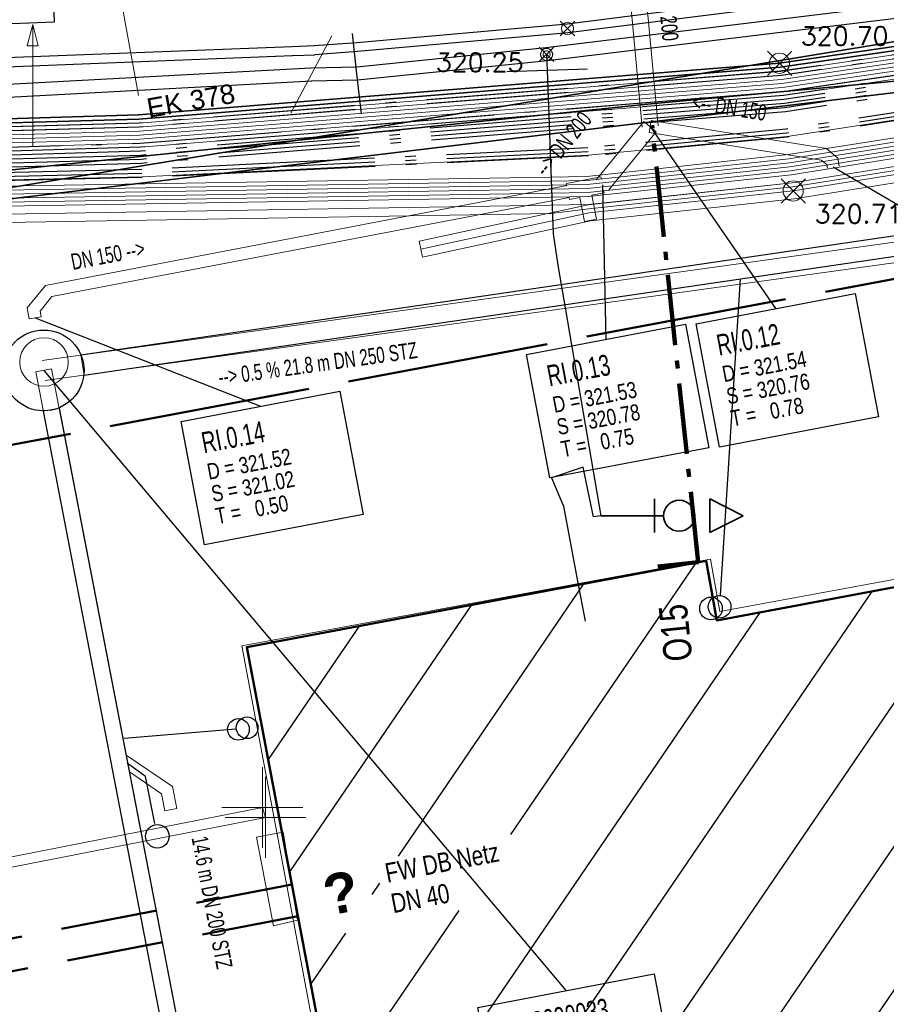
# Model space of a CAD drawing. Extents: x 3503752 to 3504470, y 5375172 to 5375556.
# Tile 18 of 77: x 3504243 to 3504254, y 5375381 to 5375393. Entities that reach past the tile are written whole.
import ezdxf

# ---------------------------------------------------------------- set-up
doc = ezdxf.new("R2010")
doc.units = 0
doc.header["$MEASUREMENT"] = 0
for name, pattern in [('2', [3.4, 1.2, -0.5, 1.2, -0.5]), ('202', [2.64, 1.75, -0.38, 0.13, -0.38]), ('4', [6, 2.5, -0.5, 2.5, -0.5]), ('97', [1.31251, 0.87501, -0.1875, 0.0625, -0.1875])]:
    doc.linetypes.add(name, pattern=pattern)
for name, color, linetype in [('$_LISY_$_TMP', 7, 'Continuous'), ('1WB_LICHT_KSR', 7, 'Continuous'), ('4WB_BESTAND_1_BA', 7, 'Continuous'), ('4WB_DB-KANAL', 7, 'Continuous'), ('4WB_G_LEITUNG', 7, 'Continuous'), ('4WB_KANALDECKEL', 7, 'Continuous'), ('4WB_WV__BERGANG', 7, 'Continuous'), ('4WB_WV_ABZWEIG', 7, 'Continuous'), ('4WB_WV_ARMATUR', 7, 'Continuous'), ('4WB_WV_HYDRANT', 7, 'Continuous'), ('4WB_WV_LEITUNG', 7, 'Continuous'), ('68_BL_KANALPKT', 7, 'Continuous'), ('_4WP_DB_KAB_ABBR', 7, 'Continuous'), ('_4WP_FW_PLANUN', 7, 'Continuous'), ('_4WP_KANALISATIO', 7, 'Continuous'), ('_4WP_KANCAD', 7, 'Continuous'), ('_4WP_KANCAD-T', 7, 'Continuous'), ('_4WP_NEUEGRENZE', 7, 'Continuous'), ('_4WP_SCHNITTF_HR', 7, 'Continuous'), ('_4WP_STADT_SCHAD', 7, 'Continuous'), ('_4WP_STADT_SCHAS', 7, 'Continuous'), ('K_FLURSTUECKE', 7, 'Continuous'), ('K_GEBAEUDE', 7, 'Continuous'), ('PUNKTHOEHENATTDEF', 7, 'Continuous'), ('PUNKTNUMMERNATTDEF', 7, 'Continuous'), ('PUNKTSPEZIFIKATION', 7, 'Continuous'), ('V_ENTWR', 7, 'Continuous'), ('V_FAHRBAHNRAND', 7, 'Continuous'), ('V_GEB_UDE', 7, 'Continuous'), ('V_TREPPE', 7, 'Continuous'), ('X_BHM_FALLROHR', 7, 'Continuous')]:
    doc.layers.add(name, color=color, linetype=linetype)
doc.styles.add('104', font='TXT', dxfattribs={"width": 0.7, "height": 0.2})
doc.styles.add('105', font='TXT', dxfattribs={"width": 0.7, "height": 0.26})
doc.styles.add('106', font='TXT', dxfattribs={"width": 0.8, "height": 0.2})
doc.styles.add('112', font='TXT', dxfattribs={"width": 0.7, "height": 0.2})
doc.styles.add('114', font='TXT', dxfattribs={"width": 0.7, "height": 0.26})
doc.styles.add('313', font='ROMANS', dxfattribs={"height": 0.23})
doc.styles.add('404', font='ARIAL.TTF', dxfattribs={"height": 0.24})
doc.styles.add('407', font='TXT', dxfattribs={"width": 0.8, "height": 0.35})
doc.styles.add('427', font='TXT', dxfattribs={"width": 0.8, "height": 0.24})
doc.styles.add('429', font='ARIALBD.TTF', dxfattribs={"height": 0.5})
doc.styles.add('513', font='ROMANS', dxfattribs={"height": 0.23})
doc.styles.add('99', font='TXT', dxfattribs={"width": 0.7, "height": 0.2})

# ---------------------------------------------------------------- blocks, each defined once
blk = doc.blocks.new('_X70')
at = {"color": 252, "linetype": 'Continuous', "lineweight": 25}
for p, q in [((6.083, 1.143), (-0.521, -8.552)), ((4.695, 0.882), (-1.912, -8.818)), ((3.308, 0.622), (-3.303, -9.084)), ((-0.258, 0.716), (-2.549, -2.647)), ((-1.646, 0.454), (-3.941, -2.915)), ((1.92, 0.361), (-4.229, -8.667)), ((-3.034, 0.193), (-5.283, -3.109)), ((0.533, 0.1), (-4.492, -7.277)), ((-4.422, -0.069), (-5.546, -1.719)), ((-5.81, -0.33), (-5.81, -0.33)), ((-4.17, -3.252), (-4.265, -3.391)), ((-3.19, -3.59), (-4.756, -5.888)), ((-4.59, -3.868), (-5.019, -4.498))]:
    blk.add_line(p, q, dxfattribs=at)
blk = doc.blocks.new('PUNKT')
blk.add_point((0, 0))
at = {"layer": 'PUNKTHOEHENATTDEF', "linetype": 'Continuous', "flags": 1}
blk.add_attdef('PUNKTHOEHE', (1, -0.5), '', height=0.8, dxfattribs=at)
at = {"layer": 'PUNKTNUMMERNATTDEF', "linetype": 'Continuous', "flags": 1}
blk.add_attdef('PUNKTNUMMER', (1, 0.5), '', height=0.8, dxfattribs=at)
at = {"layer": 'PUNKTSPEZIFIKATION', "linetype": 'Continuous', "flags": 1}
blk.add_attdef('PUNKTSPEZIFIKATION', (1, -1.5), '', height=0.8, dxfattribs=at)
blk = doc.blocks.new('2024')
at = {"color": 42, "linetype": 'Continuous', "lineweight": 13}
for p, q in [((0.000302, 0.999644), (0.000302, -1.000356)), ((-0.999698, -0.000356), (1.000302, -0.000356))]:
    blk.add_line(p, q, dxfattribs=at)
blk = doc.blocks.new('0117E_SWX1')
at = {"color": 4, "linetype": 'Continuous', "lineweight": 18}
for points in [[(0, -1, -1), (0, 1)], [(-0.583333, 0, -1), (0.583333, 0)], [(0.583333, 0, -1), (-0.583333, 0)], [(0, 1, -1), (0, -1)]]:
    blk.add_lwpolyline(points, format="xyb", dxfattribs=at)
blk = doc.blocks.new('M_ARMATUR_SCHIEB')
at = {"color": 4, "linetype": 'Continuous', "lineweight": 25}
blk.add_lwpolyline([(0, 1), (0, 0), (0, -1)], dxfattribs=at)
blk = doc.blocks.new('FS_UEBERGANG')
at = {"color": 4, "linetype": 'Continuous', "lineweight": 18}
blk.add_line((-0.577329, -1), (0.577329, 1), dxfattribs=at)
blk = doc.blocks.new('KA_00100')
at = {"color": 4, "linetype": 'Continuous', "lineweight": 35}
for p, q in [((-0.00016, 2.641308), (-0.691349, 1.258928)), ((-0.00016, 2.641308), (0.691031, 1.258928)), ((0.691031, 1.258928), (-0.691349, 1.258928)), ((0, -0.64183), (0.000103, -3.234093)), ((0.691187, -1.015347), (-0.691135, -1.015347))]:
    blk.add_line(p, q, dxfattribs=at)
blk.add_circle((0, 0), 0.641978, dxfattribs=at)
blk = doc.blocks.new('ALG_00093')
at = {"color": 1, "linetype": 'Continuous', "lineweight": 13}
blk.add_lwpolyline([(0, 0), (0.3773, 0.09625), (0.3773, -0.09625), (0, 0)], dxfattribs=at)

msp = doc.modelspace()

# ---------------------------------------------------------------- linework, layer by layer
at = {"layer": '1WB_LICHT_KSR', "color": 190, "linetype": 'Continuous', "lineweight": 35}
for points in [[(3504289.925, 5375399.287), (3504279.75, 5375397.277), (3504271.486, 5375395.777), (3504264.835, 5375394.647), (3504256.642, 5375393.197), (3504252.727, 5375392.627), (3504244.799, 5375391.987), (3504242.072, 5375391.907), (3504235.238, 5375391.507), (3504230.55, 5375390.907), (3504221.923, 5375389.277), (3504217.173, 5375388.547), (3504211.482, 5375387.747), (3504204.093, 5375386.637)], [(3504289.935, 5375399.238), (3504279.759, 5375397.228), (3504271.495, 5375395.728), (3504269.382, 5375395.369), (3504266.926, 5375394.951), (3504264.844, 5375394.598), (3504256.651, 5375393.148), (3504255.841, 5375393.03), (3504252.733, 5375392.577), (3504244.802, 5375391.937), (3504242.074, 5375391.857), (3504235.243, 5375391.457), (3504230.558, 5375390.858), (3504221.932, 5375389.228), (3504217.18, 5375388.497), (3504211.489, 5375387.698), (3504204.101, 5375386.588)]]:
    msp.add_lwpolyline(points, dxfattribs=at)
at = {"layer": '4WB_BESTAND_1_BA', "color": 7, "linetype": 'Continuous', "lineweight": 13}
for p, q in [((3504252.877, 5375392.777), (3504252.577, 5375392.477)), ((3504252.877, 5375392.477), (3504252.577, 5375392.777)), ((3504253.046, 5375391.197), (3504252.746, 5375390.897)), ((3504253.046, 5375390.897), (3504252.746, 5375391.197))]:
    msp.add_line(p, q, dxfattribs=at)
at = {"layer": '4WB_BESTAND_1_BA', "color": 250, "linetype": '202', "lineweight": 25}
for points in [[(3504289.945, 5375399.189), (3504279.77, 5375397.179), (3504271.502, 5375395.679), (3504264.853, 5375394.549), (3504256.66, 5375393.099), (3504255.848, 5375392.981), (3504252.739, 5375392.527), (3504244.805, 5375391.887), (3504242.076, 5375391.807), (3504235.248, 5375391.407), (3504230.566, 5375390.809), (3504221.941, 5375389.179), (3504217.187, 5375388.447), (3504211.496, 5375387.649), (3504204.109, 5375386.539)], [(3504289.955, 5375399.14), (3504279.78, 5375397.13), (3504271.51, 5375395.63), (3504264.862, 5375394.5), (3504256.669, 5375393.05), (3504255.855, 5375392.932), (3504252.745, 5375392.477), (3504244.808, 5375391.837), (3504242.078, 5375391.757), (3504235.253, 5375391.357), (3504230.574, 5375390.76), (3504221.95, 5375389.13), (3504217.194, 5375388.397), (3504211.503, 5375387.6), (3504204.117, 5375386.49)], [(3504290.005, 5375398.895), (3504279.83, 5375396.885), (3504271.55, 5375395.385), (3504264.907, 5375394.255), (3504256.714, 5375392.805), (3504255.89, 5375392.687), (3504252.775, 5375392.227), (3504244.823, 5375391.587), (3504242.088, 5375391.507), (3504235.278, 5375391.107), (3504230.614, 5375390.515), (3504221.995, 5375388.885), (3504217.229, 5375388.147), (3504211.538, 5375387.355), (3504204.157, 5375386.245)], [(3504204.149, 5375386.294), (3504211.531, 5375387.404), (3504217.222, 5375388.197), (3504221.986, 5375388.934), (3504230.606, 5375390.564), (3504235.273, 5375391.157), (3504242.086, 5375391.557), (3504244.82, 5375391.637), (3504252.769, 5375392.277), (3504255.883, 5375392.736), (3504256.705, 5375392.854), (3504264.898, 5375394.304), (3504271.542, 5375395.434), (3504279.82, 5375396.934), (3504289.391, 5375398.825)], [(3504290.015, 5375398.846), (3504279.84, 5375396.836), (3504271.558, 5375395.336), (3504264.916, 5375394.206), (3504256.723, 5375392.756), (3504255.897, 5375392.638), (3504252.781, 5375392.177), (3504244.826, 5375391.537), (3504242.09, 5375391.457), (3504235.283, 5375391.057), (3504230.622, 5375390.466), (3504222.004, 5375388.836), (3504217.236, 5375388.097), (3504211.545, 5375387.306), (3504204.165, 5375386.196)], [(3504289.42, 5375398.678), (3504279.85, 5375396.787), (3504271.566, 5375395.287), (3504264.925, 5375394.157), (3504256.732, 5375392.707), (3504255.904, 5375392.589), (3504252.787, 5375392.127), (3504244.829, 5375391.487), (3504242.092, 5375391.407), (3504235.288, 5375391.007), (3504230.63, 5375390.417), (3504222.013, 5375388.787), (3504217.243, 5375388.047), (3504211.552, 5375387.257), (3504204.173, 5375386.147)], [(3504290.035, 5375398.748), (3504279.86, 5375396.738), (3504271.574, 5375395.238), (3504264.934, 5375394.108), (3504256.741, 5375392.658), (3504255.911, 5375392.54), (3504252.793, 5375392.077), (3504244.832, 5375391.437), (3504242.094, 5375391.357), (3504235.293, 5375390.957), (3504230.638, 5375390.368), (3504222.022, 5375388.738), (3504217.25, 5375387.997), (3504211.559, 5375387.208), (3504204.181, 5375386.098)], [(3504290.045, 5375398.699), (3504279.87, 5375396.689), (3504271.582, 5375395.189), (3504264.943, 5375394.059), (3504256.75, 5375392.609), (3504255.918, 5375392.491), (3504252.799, 5375392.027), (3504244.835, 5375391.387), (3504242.096, 5375391.307), (3504235.298, 5375390.907), (3504230.646, 5375390.319), (3504222.031, 5375388.689), (3504217.257, 5375387.947), (3504211.566, 5375387.159), (3504204.189, 5375386.049)], [(3504289.991, 5375398.541), (3504279.465, 5375396.355), (3504271.621, 5375394.959), (3504266.14, 5375394.032), (3504264.977, 5375393.832), (3504256.781, 5375392.398), (3504255.438, 5375392.214), (3504252.81, 5375391.811), (3504250.356, 5375391.58), (3504246.963, 5375391.414), (3504244.84, 5375391.312), (3504242.098, 5375391.25), (3504240.148, 5375391.101), (3504235.324, 5375390.702), (3504230.603, 5375390.089), (3504222.042, 5375388.483), (3504221.738, 5375388.437), (3504217.291, 5375387.751), (3504211.545, 5375386.954), (3504203.624, 5375385.716)], [(3504290, 5375398.492), (3504279.474, 5375396.306), (3504271.63, 5375394.91), (3504266.148, 5375393.983), (3504264.986, 5375393.783), (3504256.79, 5375392.349), (3504255.446, 5375392.165), (3504252.816, 5375391.761), (3504250.36, 5375391.53), (3504246.965, 5375391.364), (3504244.842, 5375391.262), (3504242.1, 5375391.2), (3504240.152, 5375391.051), (3504235.329, 5375390.652), (3504230.611, 5375390.04), (3504222.051, 5375388.434), (3504217.298, 5375387.701), (3504211.553, 5375386.904), (3504203.631, 5375385.667)], [(3504290.009, 5375398.443), (3504279.483, 5375396.257), (3504271.639, 5375394.861), (3504266.156, 5375393.934), (3504264.995, 5375393.734), (3504256.799, 5375392.3), (3504255.454, 5375392.116), (3504252.822, 5375391.711), (3504250.364, 5375391.48), (3504246.967, 5375391.314), (3504244.844, 5375391.212), (3504242.102, 5375391.15), (3504240.156, 5375391.001), (3504235.334, 5375390.602), (3504230.619, 5375389.991), (3504222.06, 5375388.385), (3504221.753, 5375388.338), (3504217.305, 5375387.652), (3504211.56, 5375386.855), (3504203.637, 5375385.617)]]:
    msp.add_lwpolyline(points, dxfattribs=at)
at = {"layer": '4WB_BESTAND_1_BA', "color": 116, "linetype": 'Continuous', "lineweight": 13}
for points in [[(3504204.109, 5375386.54), (3504211.496, 5375387.65), (3504217.186, 5375388.446), (3504221.942, 5375389.18), (3504230.566, 5375390.81), (3504235.249, 5375391.407), (3504242.076, 5375391.807), (3504244.806, 5375391.887), (3504252.74, 5375392.526), (3504255.848, 5375392.982), (3504256.662, 5375393.1), (3504264.854, 5375394.55), (3504271.501, 5375395.679), (3504279.771, 5375397.179), (3504289.947, 5375399.189)], [(3504204.117, 5375386.491), (3504211.503, 5375387.601), (3504217.193, 5375388.396), (3504221.951, 5375389.131), (3504230.574, 5375390.761), (3504235.254, 5375391.357), (3504242.078, 5375391.757), (3504244.809, 5375391.837), (3504252.746, 5375392.476), (3504255.855, 5375392.933), (3504256.671, 5375393.051), (3504264.863, 5375394.501), (3504271.509, 5375395.63), (3504279.781, 5375397.13), (3504289.957, 5375399.14)], [(3504204.125, 5375386.442), (3504211.51, 5375387.552), (3504217.2, 5375388.346), (3504221.96, 5375389.082), (3504230.582, 5375390.712), (3504235.259, 5375391.307), (3504242.08, 5375391.707), (3504244.812, 5375391.787), (3504252.752, 5375392.426), (3504255.862, 5375392.884), (3504256.68, 5375393.002), (3504264.872, 5375394.452), (3504271.517, 5375395.581), (3504279.791, 5375397.081), (3504289.967, 5375399.091)], [(3504289.983, 5375398.993), (3504279.809, 5375396.983), (3504271.535, 5375395.483), (3504264.888, 5375394.352), (3504256.694, 5375392.902), (3504255.876, 5375392.784), (3504252.762, 5375392.328), (3504244.816, 5375391.687), (3504242.084, 5375391.607), (3504235.267, 5375391.207), (3504230.598, 5375390.612), (3504221.976, 5375388.982), (3504217.216, 5375388.248), (3504211.524, 5375387.452), (3504204.141, 5375386.342)], [(3504289.993, 5375398.944), (3504279.819, 5375396.934), (3504271.543, 5375395.434), (3504264.897, 5375394.303), (3504256.703, 5375392.853), (3504255.883, 5375392.735), (3504252.768, 5375392.278), (3504244.819, 5375391.637), (3504242.086, 5375391.557), (3504235.272, 5375391.157), (3504230.606, 5375390.563), (3504221.985, 5375388.933), (3504217.223, 5375388.198), (3504211.531, 5375387.403), (3504204.149, 5375386.293)], [(3504290.003, 5375398.895), (3504279.829, 5375396.885), (3504271.551, 5375395.385), (3504264.906, 5375394.254), (3504256.712, 5375392.804), (3504255.89, 5375392.686), (3504252.774, 5375392.228), (3504244.822, 5375391.587), (3504242.088, 5375391.507), (3504235.277, 5375391.107), (3504230.614, 5375390.514), (3504221.994, 5375388.884), (3504217.23, 5375388.148), (3504211.538, 5375387.354), (3504204.157, 5375386.244)], [(3504290.122, 5375397.129), (3504279.257, 5375395.409), (3504272.349, 5375394.238), (3504266.279, 5375393.218), (3504256.168, 5375391.468), (3504252.909, 5375390.948), (3504250.39, 5375390.678), (3504248.311, 5375390.229), (3504248.269, 5375390.425), (3504250.358, 5375390.876), (3504252.883, 5375391.146), (3504256.136, 5375391.666), (3504266.245, 5375393.416), (3504272.315, 5375394.436), (3504279.225, 5375395.607), (3504290.092, 5375397.327)]]:
    msp.add_lwpolyline(points, dxfattribs=at)
at = {"layer": '4WB_BESTAND_1_BA', "color": 251, "linetype": 'Continuous', "lineweight": 13}
for points in [[(3504289.965, 5375399.091), (3504279.79, 5375397.081), (3504271.518, 5375395.581), (3504264.871, 5375394.451), (3504256.678, 5375393.001), (3504255.862, 5375392.883), (3504252.751, 5375392.427), (3504244.811, 5375391.787), (3504242.08, 5375391.707), (3504235.258, 5375391.307), (3504230.582, 5375390.711), (3504221.959, 5375389.081), (3504217.201, 5375388.347), (3504211.51, 5375387.551), (3504204.125, 5375386.441)], [(3504289.975, 5375399.042), (3504279.8, 5375397.032), (3504271.526, 5375395.532), (3504264.88, 5375394.402), (3504256.687, 5375392.952), (3504255.869, 5375392.834), (3504252.757, 5375392.377), (3504244.814, 5375391.737), (3504242.082, 5375391.657), (3504235.263, 5375391.257), (3504230.59, 5375390.662), (3504221.968, 5375389.032), (3504217.208, 5375388.297), (3504211.517, 5375387.502), (3504204.133, 5375386.392)], [(3504204.141, 5375386.343), (3504211.524, 5375387.453), (3504217.215, 5375388.247), (3504221.977, 5375388.983), (3504230.598, 5375390.613), (3504235.268, 5375391.207), (3504242.084, 5375391.607), (3504244.817, 5375391.687), (3504252.763, 5375392.327), (3504255.876, 5375392.785), (3504256.696, 5375392.903), (3504264.889, 5375394.353), (3504271.534, 5375395.483), (3504279.81, 5375396.983), (3504289.985, 5375398.993)], [(3504290.107, 5375397.228), (3504279.241, 5375395.508), (3504272.332, 5375394.337), (3504266.262, 5375393.317), (3504256.152, 5375391.567), (3504252.896, 5375391.047), (3504250.374, 5375390.777), (3504248.29, 5375390.327)]]:
    msp.add_lwpolyline(points, dxfattribs=at)
at = {"layer": '4WB_BESTAND_1_BA', "color": 35, "linetype": 'Continuous', "lineweight": 13}
msp.add_lwpolyline([(3504290.006, 5375398.452), (3504279.481, 5375396.266), (3504271.636, 5375394.87), (3504266.153, 5375393.943), (3504264.992, 5375393.743), (3504256.797, 5375392.31), (3504255.453, 5375392.126), (3504252.82, 5375391.721), (3504250.362, 5375391.49), (3504246.967, 5375391.324), (3504244.845, 5375391.222), (3504242.102, 5375391.16), (3504240.156, 5375391.011), (3504235.333, 5375390.612), (3504230.617, 5375390.001), (3504222.057, 5375388.394), (3504221.751, 5375388.348), (3504217.304, 5375387.662), (3504211.559, 5375386.865), (3504203.637, 5375385.627)], dxfattribs=at)
at = {"layer": '4WB_BESTAND_1_BA', "color": 7, "linetype": 'Continuous', "lineweight": 13}
for points in [[(3504199.491, 5375383.728), (3504199.697, 5375383.753), (3504201.322, 5375384), (3504201.83, 5375384.186), (3504202.9, 5375385.011), (3504203.51, 5375385.326), (3504204.249, 5375385.439), (3504211.54, 5375386.65), (3504217.338, 5375387.455), (3504222.071, 5375388.178), (3504230.575, 5375389.76), (3504235.795, 5375390.455), (3504241.871, 5375391.087), (3504249.888, 5375391.219), (3504250.343, 5375391.227), (3504252.834, 5375391.496), (3504255.485, 5375391.914), (3504256.072, 5375392.009), (3504266.189, 5375393.759), (3504272.259, 5375394.779), (3504278.59, 5375395.87), (3504290.084, 5375397.802), (3504290.103, 5375397.804)], [(3504290.109, 5375397.754), (3504290.091, 5375397.752), (3504278.598, 5375395.821), (3504272.267, 5375394.73), (3504266.197, 5375393.71), (3504256.081, 5375391.96), (3504255.493, 5375391.865), (3504252.841, 5375391.446), (3504250.346, 5375391.177), (3504249.889, 5375391.169), (3504241.874, 5375391.037), (3504235.801, 5375390.405), (3504230.583, 5375389.711), (3504222.08, 5375388.129), (3504217.345, 5375387.405), (3504211.548, 5375386.601), (3504204.257, 5375385.39), (3504203.526, 5375385.278), (3504202.927, 5375384.969), (3504201.854, 5375384.142), (3504201.335, 5375383.951), (3504199.704, 5375383.703), (3504199.497, 5375383.678)], [(3504199.503, 5375383.628), (3504199.711, 5375383.653), (3504201.348, 5375383.902), (3504201.878, 5375384.098), (3504202.954, 5375384.927), (3504203.542, 5375385.23), (3504204.265, 5375385.341), (3504211.556, 5375386.552), (3504217.352, 5375387.355), (3504222.089, 5375388.08), (3504230.591, 5375389.662), (3504235.807, 5375390.355), (3504241.877, 5375390.987), (3504249.89, 5375391.119), (3504250.349, 5375391.127), (3504252.848, 5375391.396), (3504255.501, 5375391.816), (3504256.09, 5375391.911), (3504266.205, 5375393.661), (3504272.275, 5375394.681), (3504278.606, 5375395.772), (3504290.098, 5375397.702), (3504290.115, 5375397.704)], [(3504199.509, 5375383.578), (3504199.718, 5375383.603), (3504201.361, 5375383.853), (3504201.903, 5375384.054), (3504202.981, 5375384.885), (3504203.558, 5375385.182), (3504204.273, 5375385.292), (3504211.564, 5375386.503), (3504217.359, 5375387.305), (3504222.098, 5375388.031), (3504230.599, 5375389.613), (3504235.813, 5375390.305), (3504241.88, 5375390.937), (3504249.891, 5375391.069), (3504250.352, 5375391.077), (3504252.855, 5375391.346), (3504255.509, 5375391.767), (3504256.099, 5375391.862), (3504266.213, 5375393.612), (3504272.283, 5375394.632), (3504278.614, 5375395.723), (3504290.105, 5375397.652), (3504290.121, 5375397.654)], [(3504290.127, 5375397.604), (3504290.112, 5375397.603), (3504278.622, 5375395.674), (3504272.291, 5375394.583), (3504266.221, 5375393.563), (3504256.108, 5375391.813), (3504255.517, 5375391.718), (3504252.862, 5375391.296), (3504250.355, 5375391.027), (3504249.892, 5375391.019), (3504241.883, 5375390.887), (3504235.819, 5375390.255), (3504230.607, 5375389.564), (3504222.107, 5375387.982), (3504217.366, 5375387.255), (3504211.572, 5375386.454), (3504204.281, 5375385.243), (3504203.574, 5375385.134), (3504203.008, 5375384.843), (3504201.928, 5375384.01), (3504201.374, 5375383.804), (3504199.725, 5375383.553), (3504199.515, 5375383.528)], [(3504290.13, 5375397.554), (3504290.118, 5375397.553), (3504278.63, 5375395.625), (3504272.299, 5375394.534), (3504266.229, 5375393.514), (3504256.117, 5375391.764), (3504255.525, 5375391.669), (3504252.869, 5375391.246), (3504250.358, 5375390.977), (3504249.893, 5375390.969), (3504241.886, 5375390.837), (3504235.825, 5375390.205), (3504230.615, 5375389.515), (3504222.116, 5375387.933), (3504217.373, 5375387.205), (3504211.58, 5375386.405), (3504204.289, 5375385.194), (3504203.59, 5375385.086), (3504203.035, 5375384.801), (3504201.953, 5375383.966), (3504201.387, 5375383.755), (3504199.732, 5375383.503), (3504199.521, 5375383.478)], [(3504290.093, 5375397.326), (3504279.225, 5375395.606), (3504272.316, 5375394.435), (3504266.246, 5375393.415), (3504256.134, 5375391.665), (3504255.541, 5375391.57), (3504252.882, 5375391.147), (3504250.364, 5375390.877), (3504249.895, 5375390.869), (3504241.892, 5375390.737), (3504235.837, 5375390.106), (3504230.631, 5375389.416), (3504222.134, 5375387.835), (3504217.387, 5375387.106), (3504211.595, 5375386.306), (3504204.305, 5375385.095)], [(3504290.1, 5375397.277), (3504279.233, 5375395.557), (3504272.324, 5375394.386), (3504266.254, 5375393.366), (3504256.143, 5375391.616), (3504255.549, 5375391.521), (3504252.889, 5375391.097), (3504250.369, 5375390.827), (3504249.897, 5375390.769), (3504241.898, 5375390.637), (3504235.849, 5375390.007), (3504230.647, 5375389.317), (3504222.152, 5375387.737), (3504217.401, 5375387.007), (3504211.61, 5375386.207), (3504204.326, 5375384.997)]]:
    msp.add_lwpolyline(points, dxfattribs=at)
for centre in [(3504252.727, 5375392.627), (3504252.896, 5375391.047)]:
    msp.add_circle(centre, 0.125, dxfattribs=at)
at = {"layer": '4WB_DB-KANAL', "color": 7, "linetype": 'Continuous', "lineweight": 25}
for p, q in [((3504244.085, 5375389.017), (3504264.635, 5375392.035)), ((3504244.126, 5375388.765), (3504264.66, 5375391.785)), ((3504251.998, 5375386.045), (3504252.244, 5375389.959)), ((3504243.62, 5375388.322), (3504246.197, 5375374.942)), ((3504243.816, 5375388.36), (3504246.397, 5375374.975)), ((3504246.003, 5375384.386), (3504244.621, 5375384.269))]:
    msp.add_line(p, q, dxfattribs=at)
at = {"layer": '4WB_DB-KANAL', "color": 7, "linetype": 'Continuous', "lineweight": 13}
for p, q in [((3504244.085, 5375389.017), (3504244.126, 5375388.765)), ((3504243.62, 5375388.322), (3504243.816, 5375388.36))]:
    msp.add_line(p, q, dxfattribs=at)
at = {"layer": '4WB_DB-KANAL', "color": 7, "linetype": 'Continuous', "lineweight": 25}
msp.add_lwpolyline([(3504245, 5375383.22), (3504244.887, 5375383.799), (3504244.658, 5375383.965)], dxfattribs=at)
for centre, radius in [((3504243.626, 5375388.825), 0.5), ((3504251.986, 5375385.9), 0.14), ((3504246.142, 5375384.403), 0.134), ((3504245.032, 5375383.06), 0.146)]:
    msp.add_circle(centre, radius, dxfattribs=at)
at = {"layer": '4WB_G_LEITUNG', "color": 5, "linetype": 'Continuous', "lineweight": 13}
for p, q in [((3504250.195, 5375393.147), (3504250.015, 5375392.967)), ((3504250.195, 5375392.967), (3504250.015, 5375393.147))]:
    msp.add_line(p, q, dxfattribs=at)
at = {"layer": '4WB_G_LEITUNG', "color": 6, "linetype": 'Continuous', "lineweight": 25}
for points in [[(3504324.972, 5375409.211), (3504314.074, 5375407.731), (3504313.048, 5375407.651), (3504306.278, 5375407.24), (3504301.629, 5375402.288), (3504294.509, 5375401.021), (3504291.857, 5375400.44), (3504289.834, 5375400.021), (3504277.978, 5375397.671), (3504273.855, 5375397.081), (3504261.981, 5375394.991), (3504254.646, 5375393.691), (3504250.1, 5375393.111), (3504247.5, 5375392.881), (3504246.972, 5375392.841)], [(3504324.987, 5375409.102), (3504314.085, 5375407.622), (3504313.055, 5375407.542), (3504306.329, 5375407.133), (3504301.684, 5375402.186), (3504294.53, 5375400.913), (3504291.88, 5375400.333), (3504289.856, 5375399.913), (3504277.997, 5375397.562), (3504273.872, 5375396.972), (3504262, 5375394.882), (3504254.663, 5375393.582), (3504250.111, 5375393.002), (3504247.509, 5375392.772), (3504246.981, 5375392.732)], [(3504246.974, 5375392.842), (3504246.699, 5375392.832), (3504242.119, 5375392.652), (3504234.771, 5375392.232), (3504230.382, 5375391.911), (3504223.206, 5375390.27), (3504222.992, 5375390.221), (3504211.033, 5375388.771), (3504204.936, 5375387.641), (3504199.237, 5375386.48), (3504187.555, 5375384.021), (3504175.855, 5375381.951), (3504164.039, 5375379.701), (3504152.23, 5375377.371), (3504140.423, 5375375.161), (3504134.932, 5375373.991), (3504133.701, 5375373.851), (3504132.546, 5375373.671), (3504120.984, 5375371.601), (3504109.253, 5375369.351), (3504103.161, 5375368.172), (3504097.397, 5375368.821), (3504085.494, 5375370.661)], [(3504085.477, 5375370.552), (3504097.382, 5375368.712), (3504103.166, 5375368.061), (3504109.274, 5375369.243), (3504121.004, 5375371.493), (3504132.565, 5375373.562), (3504133.716, 5375373.742), (3504134.949, 5375373.882), (3504140.444, 5375375.053), (3504152.251, 5375377.263), (3504164.06, 5375379.593), (3504175.875, 5375381.843), (3504187.576, 5375383.913), (3504199.26, 5375386.373), (3504204.957, 5375387.533), (3504211.05, 5375388.662), (3504223.011, 5375390.112), (3504223.231, 5375390.163), (3504230.399, 5375391.802), (3504234.778, 5375392.122), (3504242.124, 5375392.542), (3504246.704, 5375392.722), (3504246.978, 5375392.732)]]:
    msp.add_lwpolyline(points, dxfattribs=at)
at = {"layer": '4WB_G_LEITUNG', "color": 5, "linetype": 'Continuous', "lineweight": 13}
msp.add_circle((3504250.105, 5375393.057), 0.075, dxfattribs=at)
at = {"layer": '4WB_KANALDECKEL', "color": 7, "linetype": 'Continuous', "lineweight": 13}
msp.add_circle((3504243.63, 5375388.93), 0.3, dxfattribs=at)
at = {"layer": '4WB_WV_LEITUNG', "color": 5, "linetype": 'Continuous', "lineweight": 13}
for p, q in [((3504249.936, 5375392.827), (3504249.756, 5375392.647)), ((3504249.936, 5375392.647), (3504249.756, 5375392.827))]:
    msp.add_line(p, q, dxfattribs=at)
at = {"layer": '4WB_WV_LEITUNG', "color": 4, "linetype": 'Continuous', "lineweight": 25}
for points in [[(3504325.121, 5375408.326), (3504323.135, 5375408.186), (3504313.67, 5375407.373), (3504312.907, 5375407.306), (3504306.344, 5375406.864), (3504301.887, 5375402.05), (3504294.919, 5375400.725), (3504290.169, 5375399.815), (3504289.942, 5375399.77), (3504278.19, 5375397.416), (3504273.552, 5375396.756), (3504261.722, 5375394.565), (3504254.688, 5375393.406), (3504249.838, 5375392.816), (3504247.497, 5375392.577), (3504246.935, 5375392.567)], [(3504325.132, 5375408.167), (3504323.148, 5375408.027), (3504313.683, 5375407.214), (3504312.92, 5375407.147), (3504306.419, 5375406.709), (3504301.968, 5375401.903), (3504294.949, 5375400.568), (3504290.2, 5375399.658), (3504289.973, 5375399.613), (3504278.217, 5375397.258), (3504273.577, 5375396.598), (3504261.749, 5375394.408), (3504254.711, 5375393.247), (3504249.855, 5375392.657), (3504247.506, 5375392.417), (3504246.938, 5375392.407)], [(3504249.846, 5375392.737), (3504249.853, 5375392.537), (3504249.929, 5375390.517), (3504249.984, 5375390.127), (3504250.515, 5375387.027), (3504250.424, 5375387.014), (3504250.359, 5375387.327), (3504250.297, 5375387.627), (3504249.907, 5375387.497), (3504250.055, 5375387.147), (3504250.23, 5375386.216), (3504250.323, 5375385.724)], [(3504246.932, 5375392.567), (3504242.11, 5375392.307), (3504234.963, 5375391.956), (3504230.461, 5375391.626), (3504223.287, 5375390.015), (3504222.861, 5375389.959), (3504211.316, 5375388.436), (3504205.668, 5375387.415), (3504205.21, 5375387.296), (3504204.664, 5375387.154)], [(3504246.941, 5375392.407), (3504242.119, 5375392.147), (3504234.972, 5375391.797), (3504230.484, 5375391.467), (3504223.315, 5375389.858), (3504222.882, 5375389.8), (3504211.341, 5375388.278), (3504205.703, 5375387.258), (3504205.251, 5375387.141), (3504204.705, 5375386.999)]]:
    msp.add_lwpolyline(points, dxfattribs=at)
at = {"layer": '4WB_WV_LEITUNG', "color": 7, "linetype": 'Continuous', "lineweight": 13}
for points in [[(3504249.855, 5375392.662, -1.003285), (3504249.838, 5375392.811), (3504249.838, 5375392.811, -1.003285), (3504249.855, 5375392.662)], [(3504249.855, 5375392.662, -1.003285), (3504249.838, 5375392.811)], [(3504249.838, 5375392.811, -1.003285), (3504249.855, 5375392.662)], [(3504249.803, 5375392.732, -1.004485), (3504249.89, 5375392.741), (3504249.89, 5375392.741, -1.004485), (3504249.803, 5375392.732)], [(3504249.803, 5375392.732, -1.004485), (3504249.89, 5375392.741)], [(3504249.89, 5375392.741, -1.004485), (3504249.803, 5375392.732)]]:
    msp.add_lwpolyline(points, format="xyb", dxfattribs=at)
at = {"layer": '4WB_WV_LEITUNG', "color": 5, "linetype": 'Continuous', "lineweight": 13}
msp.add_circle((3504249.846, 5375392.737), 0.075, dxfattribs=at)
at = {"layer": '_4WP_DB_KAB_ABBR', "color": 30, "linetype": 'Continuous', "lineweight": 35}
msp.add_lwpolyline([(3504420.495, 5375403.732), (3504413.655, 5375409.988), (3504406.374, 5375416.834), (3504397.001, 5375418.41), (3504393.783, 5375418.578), (3504390.83, 5375418.449), (3504388.983, 5375418.2), (3504379.708, 5375416.47), (3504376.134, 5375415.794), (3504359.728, 5375412.447), (3504332.005, 5375407.355), (3504301.486, 5375401.403), (3504264.232, 5375394.56), (3504239.291, 5375390.439), (3504216.767, 5375386.186), (3504199.66, 5375382.96), (3504171.801, 5375377.8)], dxfattribs=at)
at = {"layer": '_4WP_FW_PLANUN', "color": 40, "linetype": '2', "lineweight": 50}
for points in [[(3504246.695, 5375382.463), (3504242.6, 5375381.675), (3504241.841, 5375385.615), (3504231.23, 5375383.571)], [(3504246.77, 5375382.071), (3504242.283, 5375381.206), (3504241.524, 5375385.146), (3504231.306, 5375383.178)]]:
    msp.add_lwpolyline(points, dxfattribs=at)
at = {"layer": '_4WP_KANALISATIO', "color": 7, "linetype": 'Continuous', "lineweight": 13}
for p, q in [((3504244.686, 5375383.856), (3504244.645, 5375384.064)), ((3504245.272, 5375383.403), (3504245.124, 5375383.374))]:
    msp.add_line(p, q, dxfattribs=at)
at = {"layer": '_4WP_KANALISATIO', "color": 1, "linetype": 'Continuous', "lineweight": 18}
for points in [[(3504244.645, 5375384.064), (3504245.219, 5375383.676), (3504245.272, 5375383.403)], [(3504244.686, 5375383.856), (3504245.083, 5375383.587), (3504245.124, 5375383.374)]]:
    msp.add_lwpolyline(points, dxfattribs=at)
at = {"layer": '_4WP_KANCAD', "color": 1, "linetype": 'Continuous', "lineweight": 18}
for p, q in [((3504250.258, 5375390.967), (3504250.315, 5375390.669)), ((3504250.406, 5375390.995), (3504250.463, 5375390.697))]:
    msp.add_line(p, q, dxfattribs=at)
for points in [[(3504251.226, 5375391.852), (3504251.046, 5375393.808), (3504250.846, 5375393.79), (3504251.026, 5375391.834)], [(3504250.614, 5375391.059), (3504251.203, 5375391.78), (3504251.049, 5375391.906), (3504250.46, 5375391.185)], [(3504253.318, 5375391.33), (3504253.311, 5375391.373), (3504253.311, 5375391.373), (3504253.242, 5375391.429), (3504253.242, 5375391.429), (3504251.114, 5375391.769), (3504251.138, 5375391.917), (3504253.306, 5375391.571), (3504253.306, 5375391.571), (3504253.449, 5375391.453), (3504253.449, 5375391.453), (3504253.466, 5375391.356)], [(3504253.466, 5375391.356), (3504253.449, 5375391.453), (3504253.306, 5375391.571), (3504251.138, 5375391.917)], [(3504253.318, 5375391.33), (3504253.311, 5375391.373), (3504253.242, 5375391.429), (3504251.114, 5375391.769)], [(3504250.523, 5375391.196), (3504250.518, 5375391.22), (3504250.091, 5375391.138), (3504250.095, 5375391.114), (3504243.647, 5375389.877), (3504243.421, 5375389.599), (3504243.445, 5375389.462)], [(3504250.551, 5375391.048), (3504250.556, 5375391.024), (3504250.406, 5375390.995), (3504250.463, 5375390.697), (3504250.315, 5375390.669), (3504250.258, 5375390.967), (3504250.128, 5375390.942), (3504250.124, 5375390.966), (3504243.729, 5375389.739), (3504243.729, 5375389.739), (3504243.581, 5375389.557), (3504243.581, 5375389.557), (3504243.593, 5375389.488), (3504243.445, 5375389.462), (3504243.421, 5375389.599), (3504243.421, 5375389.599), (3504243.647, 5375389.877), (3504243.647, 5375389.877), (3504250.095, 5375391.114), (3504250.091, 5375391.138), (3504250.518, 5375391.22), (3504250.523, 5375391.196)], [(3504250.551, 5375391.048), (3504250.556, 5375391.024), (3504250.406, 5375390.995), (3504250.463, 5375390.697), (3504250.315, 5375390.669), (3504250.258, 5375390.967), (3504250.128, 5375390.942), (3504250.124, 5375390.966), (3504243.729, 5375389.739), (3504243.581, 5375389.557), (3504243.593, 5375389.488)]]:
    msp.add_lwpolyline(points, dxfattribs=at)
at = {"layer": '_4WP_KANCAD', "color": 7, "linetype": 'Continuous', "lineweight": 18}
for points in [[(3504243.643, 5375388.701), (3504264.903, 5375391.652), (3504264.869, 5375391.9), (3504243.609, 5375388.949)], [(3504246.489, 5375374.499), (3504243.724, 5375388.844), (3504243.528, 5375388.806), (3504246.293, 5375374.461)]]:
    msp.add_lwpolyline(points, dxfattribs=at)
at = {"layer": '_4WP_KANCAD-T', "color": 1, "linetype": 'Continuous', "lineweight": 25}
for p, q in [((3504251.126, 5375391.843), (3504252.678, 5375389.59)), ((3504253.392, 5375391.343), (3504255.079, 5375390.353)), ((3504250.537, 5375391.122), (3504250.58, 5375389.21)), ((3504243.519, 5375389.475), (3504246.307, 5375388.382))]:
    msp.add_line(p, q, dxfattribs=at)
at = {"layer": '_4WP_KANCAD-T', "color": 7, "linetype": 'Continuous', "lineweight": 25}
msp.add_line((3504243.626, 5375388.825), (3504250.086, 5375381.149), dxfattribs=at)
at = {"layer": '_4WP_KANCAD-T', "color": 7, "linetype": 'Continuous', "lineweight": 18}
for points in [[(3504251.696, 5375389.403), (3504253.661, 5375389.776), (3504253.95, 5375388.249), (3504251.985, 5375387.876), (3504251.696, 5375389.403)], [(3504249.598, 5375389.023), (3504251.563, 5375389.396), (3504251.852, 5375387.869), (3504249.887, 5375387.496), (3504249.598, 5375389.023)], [(3504245.325, 5375388.195), (3504247.29, 5375388.568), (3504247.579, 5375387.041), (3504245.614, 5375386.668), (3504245.325, 5375388.195)], [(3504248.996, 5375380.942), (3504251.177, 5375381.356), (3504251.466, 5375379.829), (3504249.285, 5375379.415), (3504248.996, 5375380.942)]]:
    msp.add_lwpolyline(points, dxfattribs=at)
at = {"layer": '_4WP_KANCAD-T', "color": 1, "linetype": 'Continuous', "lineweight": 25}
for points in [[(3504251.696, 5375389.403), (3504253.661, 5375389.776), (3504253.95, 5375388.249), (3504251.985, 5375387.876), (3504251.696, 5375389.403)], [(3504249.598, 5375389.023), (3504251.563, 5375389.396), (3504251.852, 5375387.869), (3504249.887, 5375387.496), (3504249.598, 5375389.023)], [(3504245.325, 5375388.195), (3504247.29, 5375388.568), (3504247.579, 5375387.041), (3504245.614, 5375386.668), (3504245.325, 5375388.195)]]:
    msp.add_lwpolyline(points, dxfattribs=at)
at = {"layer": '_4WP_KANCAD-T', "color": 7, "linetype": 'Continuous', "lineweight": 25}
msp.add_lwpolyline([(3504248.996, 5375380.942), (3504251.177, 5375381.356), (3504251.466, 5375379.829), (3504249.285, 5375379.415), (3504248.996, 5375380.942)], dxfattribs=at)
at = {"layer": '_4WP_NEUEGRENZE', "color": 7, "linetype": '4', "lineweight": 50}
msp.add_lwpolyline([(3504100.614, 5375362.972), (3504146.062, 5375371.536), (3504145.468, 5375374.709), (3504168.883, 5375379.145), (3504169.469, 5375376.032), (3504232.869, 5375388.699), (3504233.364, 5375386.05), (3504241.5, 5375387.58), (3504267.489, 5375392.467), (3504286.796, 5375396.097), (3504304.757, 5375399.475), (3504315.022, 5375401.405)], dxfattribs=at)
at = {"layer": '_4WP_SCHNITTF_HR', "color": 92, "linetype": '97', "lineweight": 100}
for p, q in [((3504251.72, 5375386.451), (3504251.15, 5375391.862)), ((3504251.222, 5375386.399), (3504251.72, 5375386.451))]:
    msp.add_line(p, q, dxfattribs=at)
at = {"layer": '_4WP_STADT_SCHAD', "color": 1, "linetype": 'Continuous', "lineweight": 18}
msp.add_line((3504243.491, 5375393.107), (3504243.491, 5375391.598), dxfattribs=at)
at = {"layer": '_4WP_STADT_SCHAD', "color": 7, "linetype": 'Continuous', "lineweight": 25}
msp.add_lwpolyline([(3504242.78, 5375393.663), (3504242.802, 5375393.104), (3504243.761, 5375393.141), (3504243.739, 5375393.701), (3504242.78, 5375393.663)], dxfattribs=at)
at = {"layer": '_4WP_STADT_SCHAS', "color": 1, "linetype": 'Continuous', "lineweight": 18}
msp.add_line((3504244.5, 5375393.892), (3504244.797, 5375392.227), dxfattribs=at)
at = {"layer": 'K_FLURSTUECKE', "color": 252, "linetype": 'Continuous', "lineweight": 35}
for p, q in [((3504257.421, 5375392.658), (3504241.009, 5375390.682)), ((3504241.009, 5375390.682), (3504257.421, 5375392.658)), ((3504257.421, 5375392.658), (3504241.009, 5375390.682)), ((3504241.009, 5375390.682), (3504257.421, 5375392.658))]:
    msp.add_line(p, q, dxfattribs=at)
at = {"layer": 'K_GEBAEUDE', "color": 252, "linetype": 'Continuous', "lineweight": 50}
msp.add_lwpolyline([(3504251.95, 5375385.73), (3504260.41, 5375387.32), (3504260.27, 5375388.06), (3504265.87, 5375389.11), (3504267.47, 5375380.25), (3504261.87, 5375379.18), (3504261.73, 5375379.92), (3504253.29, 5375378.3), (3504253.43, 5375377.56), (3504247.83, 5375376.49), (3504246.14, 5375385.4), (3504251.82, 5375386.47), (3504251.95, 5375385.73)], dxfattribs=at)
msp.add_lwpolyline([(3504251.95, 5375385.73), (3504260.41, 5375387.32), (3504260.27, 5375388.06), (3504265.87, 5375389.11), (3504267.47, 5375380.25), (3504261.87, 5375379.18), (3504261.73, 5375379.92), (3504253.29, 5375378.3), (3504253.43, 5375377.56), (3504247.83, 5375376.49), (3504246.14, 5375385.4), (3504251.82, 5375386.47), (3504251.95, 5375385.73)], dxfattribs=at)
at = {"layer": 'V_ENTWR', "color": 250, "linetype": 'Continuous', "lineweight": 13}
for p, q in [((3504239.869, 5375382.143, 321.649), (3504246.331, 5375383.415, 321.686)), ((3504239.869, 5375382.143, 321.649), (3504246.331, 5375383.415, 321.686)), ((3504246.331, 5375383.415, 321.686), (3504246.369, 5375383.294, 321.682)), ((3504246.331, 5375383.415, 321.686), (3504246.369, 5375383.294, 321.682)), ((3504246.369, 5375383.294, 321.682), (3504239.895, 5375382.025, 321.649)), ((3504246.369, 5375383.294, 321.682), (3504239.895, 5375382.025, 321.649))]:
    msp.add_line(p, q, dxfattribs=at)
at = {"layer": 'V_FAHRBAHNRAND', "color": 250, "linetype": 'Continuous', "lineweight": 35}
for p, q in [((3504251.134, 5375392.125, 321.376), (3504256.944, 5375392.664, 321.348)), ((3504251.134, 5375392.125, 321.376), (3504256.944, 5375392.664, 321.348)), ((3504244.02, 5375391.389, 321.388), (3504251.134, 5375392.125, 321.376)), ((3504244.02, 5375391.389, 321.388), (3504251.134, 5375392.125, 321.376)), ((3504240.12, 5375390.982, 321.418), (3504244.02, 5375391.389, 321.388)), ((3504240.12, 5375390.982, 321.418), (3504244.02, 5375391.389, 321.388))]:
    msp.add_line(p, q, dxfattribs=at)
at = {"layer": 'V_GEB_UDE', "color": 250, "linetype": 'Continuous', "lineweight": 13}
for p, q in [((3504251.99, 5375385.842, 321.642), (3504260.207, 5375387.362, 321.661)), ((3504251.99, 5375385.842, 321.642), (3504260.207, 5375387.362, 321.661)), ((3504246.077, 5375385.418, 321.626), (3504251.871, 5375386.489, 321.642)), ((3504246.077, 5375385.418, 321.626), (3504251.871, 5375386.489, 321.642)), ((3504251.99, 5375385.842, 321.642), (3504251.871, 5375386.489, 321.642)), ((3504251.99, 5375385.842, 321.642), (3504251.871, 5375386.489, 321.642)), ((3504247.758, 5375376.457, 322.18), (3504246.077, 5375385.418, 321.626)), ((3504247.758, 5375376.457, 322.18), (3504246.077, 5375385.418, 321.626))]:
    msp.add_line(p, q, dxfattribs=at)
at = {"layer": 'V_TREPPE', "color": 250, "linetype": 'Continuous', "lineweight": 13}
for p, q in [((3504246.257, 5375383.048, 321.715), (3504246.59, 5375383.111, 322.005)), ((3504246.257, 5375383.048, 321.715), (3504246.59, 5375383.111, 322.005)), ((3504246.47, 5375381.952, 321.789), (3504246.257, 5375383.048, 321.715)), ((3504246.47, 5375381.952, 321.789), (3504246.257, 5375383.048, 321.715)), ((3504246.59, 5375383.111, 322.005), (3504246.767, 5375382.02, 322.009)), ((3504246.59, 5375383.111, 322.005), (3504246.767, 5375382.02, 322.009)), ((3504246.767, 5375382.02, 322.009), (3504246.47, 5375381.952, 321.789)), ((3504246.767, 5375382.02, 322.009), (3504246.47, 5375381.952, 321.789))]:
    msp.add_line(p, q, dxfattribs=at)
at = {"layer": 'X_BHM_FALLROHR', "color": 254, "linetype": 'Continuous', "lineweight": 13}
for centre, radius in [((3504251.879, 5375385.88), 0.14), ((3504246.035, 5375384.383), 0.134)]:
    msp.add_circle(centre, radius, dxfattribs=at)
at = {"layer": 'X_BHM_FALLROHR', "color": 251, "linetype": 'Continuous', "lineweight": 25}
for centre, radius in [((3504251.879, 5375385.88), 0.14), ((3504246.035, 5375384.383), 0.134)]:
    msp.add_circle(centre, radius, dxfattribs=at)

# ---------------------------------------------------------------- block references
at = {"layer": '$_LISY_$_TMP', "color": 7, "xscale": 0.699999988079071, "yscale": 0.699999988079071, "rotation": 270}
msp.add_blockref('ALG_00093', (3504243.491, 5375393.107), dxfattribs=at)
at = {"layer": '4WB_WV__BERGANG', "color": 7, "xscale": 0.4684500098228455, "yscale": 0.4684500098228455, "rotation": 2.05015869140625}
msp.add_blockref('FS_UEBERGANG', (3504246.936, 5375392.487), dxfattribs=at)
at = {"layer": '4WB_WV_ABZWEIG', "color": 7, "xscale": 0.07500000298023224, "yscale": 0.07500000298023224, "rotation": 186.3876571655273}
msp.add_blockref('0117E_SWX1', (3504249.846, 5375392.737), dxfattribs=at)
at = {"layer": '4WB_WV_ARMATUR', "color": 7, "xscale": 0.5, "yscale": 0.5}
for p, rotation in [((3504247.501, 5375392.497), 186.1633438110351), ((3504249.853, 5375392.537), 272.0796295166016)]:
    msp.add_blockref('M_ARMATUR_SCHIEB', p, dxfattribs=dict(at, rotation=rotation))
at = {"layer": '4WB_WV_HYDRANT', "color": 7, "xscale": 0.300000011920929, "yscale": 0.300000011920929, "rotation": 270}
msp.add_blockref('KA_00100', (3504251.486, 5375387.027), dxfattribs=at)
at = {"layer": '68_BL_KANALPKT', "color": 7, "xscale": 0.5, "yscale": 0.5}
for name, p in [('2024', (3504246.331, 5375383.415)), ('2024', (3504246.369, 5375383.294)), ('PUNKT', (3504246.308, 5375383.413)), ('PUNKT', (3504246.347, 5375383.291))]:
    msp.add_blockref(name, p, dxfattribs=at)
at = {"layer": 'K_GEBAEUDE'}
msp.add_blockref('_X70', (3504251.95, 5375385.73), dxfattribs=at)
at = {"layer": 'K_GEBAEUDE', "color": 252}
for p in [(3504251.82, 5375386.47), (3504251.82, 5375386.47), (3504251.95, 5375385.73), (3504251.95, 5375385.73), (3504246.14, 5375385.4)]:
    msp.add_blockref('PUNKT', p, dxfattribs=at)

# ---------------------------------------------------------------- texts
at = {"layer": '4WB_BESTAND_1_BA', "color": 7, "linetype": 'Continuous', "style": '313'}
for s, p in [('320.70', (3504252.99, 5375392.849)), ('320.71', (3504253.162, 5375390.649))]:
    msp.add_text(s, height=0.23, dxfattribs=at).set_placement(p)
at = {"layer": '4WB_WV_LEITUNG', "color": 7, "linetype": 'Continuous', "style": '513'}
msp.add_text('320.25', height=0.23, dxfattribs=at).set_placement((3504248.476, 5375392.523))
at = {"layer": '_4WP_FW_PLANUN', "color": 7, "linetype": 'Continuous', "style": '427', "width": 0.8}
for s, p in [('FW DB Netz', (3504247.876, 5375382.484)), ('DN 40', (3504247.949, 5375382.107))]:
    msp.add_text(s, height=0.24, rotation=10.9008, dxfattribs=at).set_placement(p)
at = {"layer": '_4WP_FW_PLANUN', "color": 1, "linetype": 'Continuous', "style": '429'}
msp.add_text('?', height=0.5, rotation=10.9008, dxfattribs=at).set_placement((3504247.14, 5375382.074))
at = {"layer": '_4WP_KANCAD-T', "color": 1, "linetype": 'Continuous'}
for s, height, rotation, style, width, p in [('<-- DN 200', 0.2, 275.2578, '104', 0.7, (3504251.196, 5375393.812)), ('<-- DN 150', 0.2, 350.9275, '99', 0.7, (3504251.637, 5375392.058)), ('--> DN 200', 0.2, 50.7539, '99', 0.7, (3504249.836, 5375391.21)), ('DN 150 -->', 0.2, 10.8604, '104', 0.7, (3504243.986, 5375390.068)), ('RI.0.12', 0.26, 10.737, '105', 0.7, (3504251.978, 5375389.007)), ('RI.0.13', 0.26, 10.737, '105', 0.7, (3504249.88, 5375388.627)), ('D = 321.54', 0.2, 10.737, '106', 0.8, (3504252.04, 5375388.679)), ('S = 320.76', 0.2, 10.737, '106', 0.8, (3504252.092, 5375388.404)), ('D = 321.53', 0.2, 10.737, '106', 0.8, (3504249.942, 5375388.299)), ('S = 320.78', 0.2, 10.737, '106', 0.8, (3504249.994, 5375388.024)), ('T =   0.78', 0.2, 10.737, '106', 0.8, (3504252.144, 5375388.129)), ('RI.0.14', 0.26, 10.737, '105', 0.7, (3504245.607, 5375387.799)), ('T =   0.75', 0.2, 10.737, '106', 0.8, (3504250.046, 5375387.749)), ('D = 321.52', 0.2, 10.737, '106', 0.8, (3504245.669, 5375387.471)), ('S = 321.02', 0.2, 10.737, '106', 0.8, (3504245.721, 5375387.196)), ('T =   0.50', 0.2, 10.737, '106', 0.8, (3504245.773, 5375386.921))]:
    msp.add_text(s, height=height, rotation=rotation, dxfattribs=dict(at, style=style, width=width)).set_placement(p)
at = {"layer": '_4WP_KANCAD-T', "color": 7, "linetype": 'Continuous', "width": 0.7}
for s, height, rotation, style, p in [('--> 0.5 % 21.8 m DN 250 STZ', 0.2, 7.9025, '112', (3504245.8, 5375388.64)), (' 14.6 m DN 200 STZ', 0.2, 280.91, '112', (3504245.444, 5375383.091)), ('S708090033', 0.26, 10.737, '114', (3504249.278, 5375380.546))]:
    msp.add_text(s, height=height, rotation=rotation, dxfattribs=dict(at, style=style)).set_placement(p)
at = {"layer": '_4WP_SCHNITTF_HR', "color": 7, "linetype": 'Continuous', "style": '407', "width": 0.8}
msp.add_text('O15', height=0.35, rotation=96.0067, dxfattribs=at).set_placement((3504251.651, 5375385.244))
at = {"layer": '_4WP_STADT_SCHAS', "color": 1, "linetype": 'Continuous', "style": '404'}
msp.add_text('EK 378', height=0.24, rotation=10.0084, dxfattribs=at).set_placement((3504244.925, 5375391.95))

doc.saveas('drawing.dxf')
